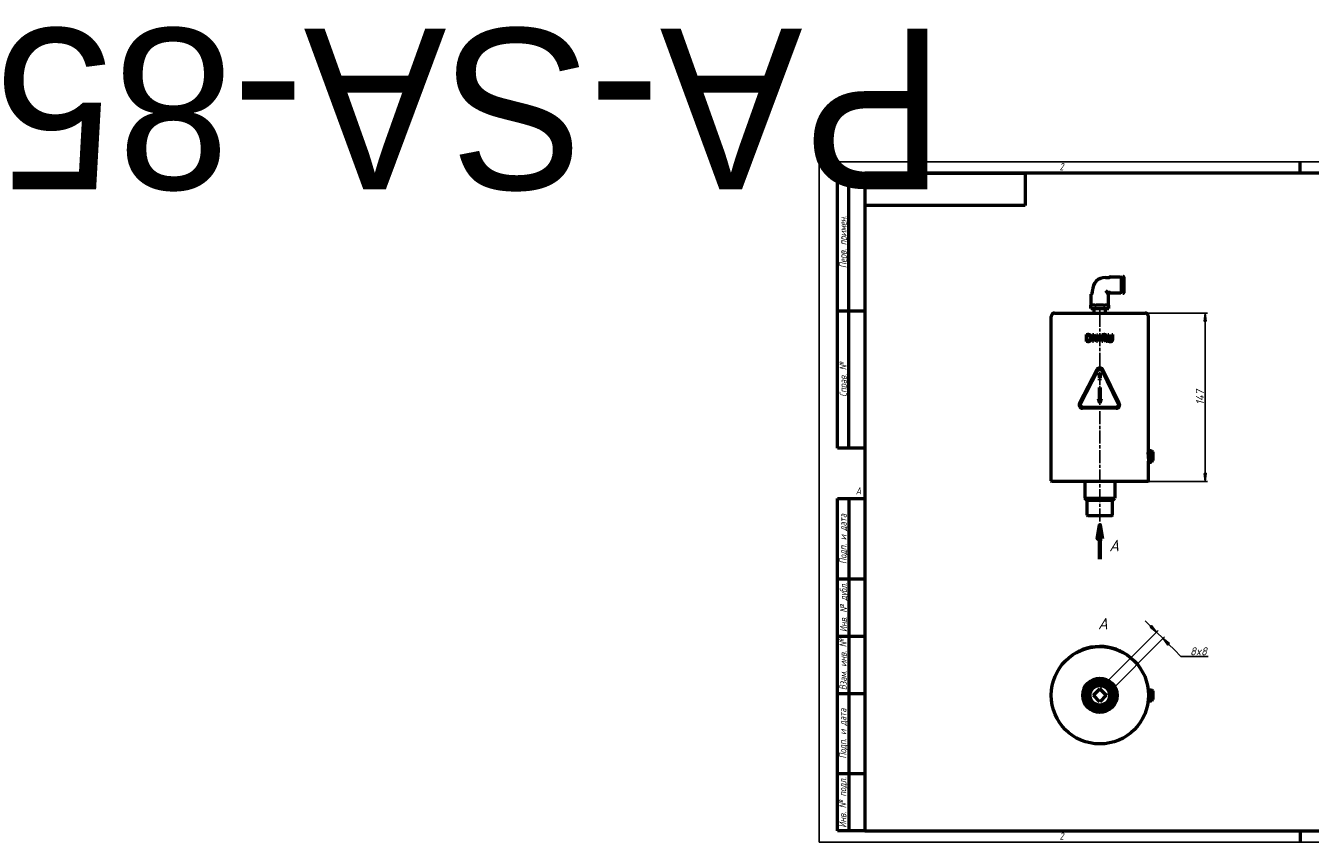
# Model space of a CAD drawing. Header units: millimetres. Extents: x -693 to 5175, y -139 to 713.
# Tile 1 of 4: x -693 to 429, y 0 to 713. Entities that reach past the tile are written whole.
import ezdxf
from ezdxf.enums import TextEntityAlignment as Align

# ---------------------------------------------------------------- set-up
doc = ezdxf.new("R2018")
doc.units = ezdxf.units.MM
doc.header["$LTSCALE"] = 2
doc.linetypes.add('CHAIN', pattern=[0.7087, 0.4724, -0.0591, 0.1181, -0.0591])
for name, color, linetype, lineweight in [('Видимый контур (ГОСТ)', 7, 'Continuous', 50), ('Кромка (ГОСТ)', 7, 'Continuous', 50), ('Линия  разреза (ГОСТ)', 7, 'CHAIN', 70), ('Обозначение (ГОСТ)', 7, 'Continuous', 25), ('Осевая линия (ГОСТ)', 7, 'Continuous', 25), ('Размер (ГОСТ)', 7, 'Continuous', 25), ('Эскизная геометрия (ГОСТ)', 7, 'Continuous', 50)]:
    doc.layers.add(name, color=color, linetype=linetype, lineweight=lineweight)
doc.styles.add('Альтернативный текст (ГОСТ)', font='arial.ttf', dxfattribs={"width": 0.8})
doc.styles.add('Обычный текст (ГОСТ)', font='GOST Common Italic.ttf')
doc.styles.add('Увеличенный текст (ГОСТ)', font='GOST Common Italic.ttf')
doc.dimstyles.new('Обычный (ГОСТ)', dxfattribs={"dimscale": 2, "dimtxt": 3.5, "dimasz": 3.5, "dimexe": 1, "dimexo": 0, "dimgap": 0.5, "dimtad": 1, "dimtxsty": 'Обычный текст (ГОСТ)', "dimblk": 'Filled-1', "dimcen": 0.09, "dimdle": 15, "dimclrd": 256, "dimclre": 256, "dimclrt": 256, "dimazin": 2, "dimtfac": 0.714286, "dimtdec": 3, "dimtmove": 0, "dimatfit": 3, "dimfxl": 1, "dimtolj": 1, "dimlwd": 25, "dimlwe": 25, "dimarcsym": 0})

# ---------------------------------------------------------------- blocks, each defined once
blk = doc.blocks.new('Рамки ГОСТ - Рамка')
at = {"layer": 'Кромка (ГОСТ)', "lineweight": 25}
for p, q in [((0, 0), (0, 297)), ((0, 297), (420, 297)), ((420, 297), (420, 0)), ((420, 0), (0, 0))]:
    blk.add_line(p, q, dxfattribs=at)
at = {"layer": 'Кромка (ГОСТ)'}
for p, q in [((415, 292), (20, 292)), ((20, 292), (20, 5)), ((210, 292), (210, 297)), ((415, 5), (415, 292)), ((20, 5), (415, 5)), ((210, 5), (210, 0))]:
    blk.add_line(p, q, dxfattribs=at)
at = {"layer": 'Кромка (ГОСТ)', "char_height": 3.17, "attachment_point": 1, "style": 'Альтернативный текст (ГОСТ)'}
for s, insert, width in [('\\fGOST Common|b0|i1;{\\H3.1700;2}', (105, 296.5), 5.2328), ('\\fGOST Common|b0|i1;{\\H3.1700;1}', (315.02, 296.44), 5.2327), ('\\fGOST Common|b0|i1;{\\H3.1700;A}', (16, 155), 5.1335), ('\\fGOST Common|b0|i1;{\\H3.1700;A}', (416, 148.5), 5.0704), ('\\fGOST Common|b0|i1;{\\H3.1700;2}', (104.99, 4.3), 5.2328), ('\\fGOST Common|b0|i1;{\\H3.1700;1}', (315, 4.14), 6.6287), ('\\fGOST Common|b0|i1;{\\H3.1700;Формат А3}', (370, 4.39), 25.2103)]:
    blk.add_mtext(s, dxfattribs=dict(at, insert=insert, width=width))
blk = doc.blocks.new('ГОСТ - Доп. графы 1')
at = {"layer": 'Эскизная геометрия (ГОСТ)'}
for p, q in [((-12, 0), (-12, 145)), ((-12, 145), (0, 145)), ((-7, 145), (-7, 0)), ((-12, 110), (-7, 110)), ((-7, 110), (0, 110)), ((-12, 85), (-7, 85)), ((-7, 85), (0, 85)), ((-12, 60), (-7, 60)), ((-7, 60), (0, 60)), ((-12, 25), (-7, 25)), ((-7, 25), (0, 25)), ((0, 0), (-12, 0))]:
    blk.add_line(p, q, dxfattribs=at)
at = {"layer": 'Обозначение (ГОСТ)', "char_height": 3.17, "attachment_point": 5, "rotation": 90, "style": 'Альтернативный текст (ГОСТ)'}
for s, insert, width in [('\\fGOST Common|b0|i1;{\\H3.1700;Подп. и дата}', (-9.37, 127.41), 34.7679), ('\\fGOST Common|b0|i1;{\\H3.1700;Инв. № дубл.}', (-8.95, 97.55), 24.8438), ('\\fGOST Common|b0|i1;{\\H3.1700;Взам. инв. №}', (-9.58, 72.53), 24.8669), ('\\fGOST Common|b0|i1;{\\H3.1700;Подп. и дата}', (-9.5, 42.47), 35.1486), ('\\fGOST Common|b0|i1;{\\H3.1700;Инв. № подл.}', (-9.5, 12.41), 24.9618)]:
    blk.add_mtext(s, dxfattribs=dict(at, insert=insert, width=width))
at = {"layer": 'Обозначение (ГОСТ)', "lineweight": 30, "flags": 17}
for tag, p in [('Подп._и_дата_2', (-3.53, 127.51)), ('Инв._номер_дубликата', (-3.41, 97.47)), ('Взамен_инв._номера', (-3.46, 72.53)), ('Подп._и_дата_1', (-3.42, 42.35)), ('ИНВЕНТАРНЫЙ_НОМЕР', (-3.33, 12.68))]:
    blk.add_attdef(tag, text='', height=3.17, rotation=90, dxfattribs=at).set_placement(p, align=Align.MIDDLE_CENTER)
blk = doc.blocks.new('ГОСТ - Доп. графы 2')
at = {"layer": 'Эскизная геометрия (ГОСТ)'}
for p, q in [((-12, 0), (-12, 120)), ((-12, 120), (0, 120)), ((-7, 0), (-7, 120)), ((-12, 60), (0, 60)), ((0, 0), (-12, 0))]:
    blk.add_line(p, q, dxfattribs=at)
at = {"layer": 'Обозначение (ГОСТ)', "char_height": 3.17, "attachment_point": 5, "rotation": 90, "style": 'Альтернативный текст (ГОСТ)'}
for s, insert, width in [('\\fGOST Common|b0|i1;{\\H3.1700;Перв. примен.}', (-9.19, 90.05), 60.0143), ('\\fGOST Common|b0|i1;{\\H3.1700;Справ. №}', (-9.1, 30), 59.9357)]:
    blk.add_mtext(s, dxfattribs=dict(at, insert=insert, width=width))
at = {"layer": 'Обозначение (ГОСТ)', "lineweight": 30, "flags": 17}
for tag, p in [('Первичная_применяемость', (-3.65, 90.03)), ('Справочный_номер', (-3.55, 30.02))]:
    blk.add_attdef(tag, text='', height=3.17, rotation=90, dxfattribs=at).set_placement(p, align=Align.MIDDLE_CENTER)
blk = doc.blocks.new('ГОСТ - Доп. графы 3')
at = {"layer": 'Эскизная геометрия (ГОСТ)'}
for p, q in [((0, 0), (70, 0)), ((70, 0), (70, -14)), ((70, -14), (0, -14))]:
    blk.add_line(p, q, dxfattribs=at)
at = {"layer": 'Обозначение (ГОСТ)', "lineweight": 30}
blk.add_attdef('ОБОЗНАЧЕНИЕ', text='', height=5, rotation=180, dxfattribs=at).set_placement((34.94, -6.97), align=Align.MIDDLE_CENTER)
blk = doc.blocks.new('2dTransSection0')
at = {"layer": 'Линия  разреза (ГОСТ)', "linetype": 'Continuous'}
for p, q in [((122.55, 138.51), (121.55, 132.51)), ((122.55, 132.51), (122.55, 138.51)), ((123.55, 132.51), (122.55, 138.51)), ((121.55, 132.51), (123.55, 132.51)), ((122.55, 123.51), (122.55, 132.51))]:
    blk.add_line(p, q, dxfattribs=at)
at = {"layer": 'Линия  разреза (ГОСТ)', "linetype": 'Continuous', "flags": 128}
blk.add_lwpolyline([(123.55, 132.51), (122.55, 138.51), (121.55, 132.51), (123.55, 132.51)], dxfattribs=at)
at = {"layer": 'Линия  разреза (ГОСТ)'}
blk.add_solid([(123.55, 132.51), (122.55, 138.51), (121.55, 132.51), (123.55, 132.51)], dxfattribs=at)
at = {"layer": 'Линия  разреза (ГОСТ)', "insert": (126.63, 127.01), "char_height": 5, "attachment_point": 7, "style": 'Увеличенный текст (ГОСТ)'}
blk.add_mtext('A', dxfattribs=at)
blk = doc.blocks.new('Filled-1')
at = {"color": 0}
for p, q in [((0, 0), (-1, 0.14)), ((-1, 0.14), (-1, -0.14)), ((-1, 0), (0, 0)), ((-1, -0.14), (0, 0))]:
    blk.add_line(p, q, dxfattribs=at)
at = {"color": 0, "flags": 128}
blk.add_lwpolyline([(-1, -0.14), (0, 0), (-1, 0.14), (-1, -0.14)], dxfattribs=at)
at = {"color": 0}
blk.add_solid([(-1, -0.14), (0, 0), (-1, 0.14), (-1, -0.14)], dxfattribs=at)
blk = doc.blocks.new('*D11')
at = {"layer": 'Defpoints', "color": 0, "linetype": 'Continuous', "transparency": 16777216}
for p in [(284.6, 462), (287.1, 315), (337.1, 315)]:
    blk.add_point(p, dxfattribs=at)
at = {"layer": 'Размер (ГОСТ)', "linetype": 'Continuous', "lineweight": 25, "transparency": 16777216}
for p, q in [((284.6, 462), (339.1, 462)), ((337.1, 455), (337.1, 322)), ((287.1, 315), (339.1, 315))]:
    blk.add_line(p, q, dxfattribs=at)
at = {"layer": 'Размер (ГОСТ)', "linetype": 'Continuous', "lineweight": 25, "transparency": 16777216, "xscale": 7, "yscale": 7, "zscale": 7}
for p, rotation in [((337.1, 462), 90), ((337.1, 315), 270)]:
    blk.add_blockref('Filled-1', p, dxfattribs=dict(at, rotation=rotation))
at = {"layer": 'Размер (ГОСТ)', "linetype": 'Continuous', "lineweight": 25, "transparency": 16777216, "insert": (329, 381.8), "char_height": 7, "attachment_point": 1, "rotation": 90, "style": 'Обычный текст (ГОСТ)'}
blk.add_mtext('\\A1;147', dxfattribs=at)
blk = doc.blocks.new('*D13')
at = {"layer": 'Defpoints', "color": 0, "linetype": 'Continuous', "transparency": 16777216}
for p in [(300.3, 177.8), (245.1, 134), (250.8, 128.3)]:
    blk.add_point(p, dxfattribs=at)
at = {"layer": 'Размер (ГОСТ)', "linetype": 'Continuous', "lineweight": 25, "transparency": 16777216}
for p, q in [((289.7, 188.4), (284.7, 193.4)), ((245.1, 134), (296, 184.9)), ((294.6, 183.5), (300.3, 177.8)), ((250.8, 128.3), (301.7, 179.3)), ((305.2, 172.9), (310.2, 167.9)), ((315.9, 162.2), (310.2, 167.9)), ((339.7, 162.2), (315.9, 162.2))]:
    blk.add_line(p, q, dxfattribs=at)
at = {"layer": 'Размер (ГОСТ)', "linetype": 'Continuous', "lineweight": 25, "transparency": 16777216, "xscale": 7, "yscale": 7, "zscale": 7}
for p, rotation in [((294.6, 183.5), 314.999999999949), ((300.3, 177.8), 134.999999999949)]:
    blk.add_blockref('Filled-1', p, dxfattribs=dict(at, rotation=rotation))
at = {"layer": 'Размер (ГОСТ)', "linetype": 'Continuous', "lineweight": 25, "transparency": 16777216, "insert": (323.9, 170.2), "char_height": 7, "attachment_point": 1, "style": 'Обычный текст (ГОСТ)'}
blk.add_mtext('\\A1;\\fGOST Common|b0|i1;{\\H7.0000;8x8}', dxfattribs=at)

msp = doc.modelspace()

# ---------------------------------------------------------------- linework, layer by layer
at = {"layer": 'Видимый контур (ГОСТ)'}
for p, q in [((265.153, 479.25), (265.153, 493.927)), ((265.153, 493.927), (265.653, 493.927)), ((250.108, 493.088), (253.287, 493.088)), ((254.153, 493.588), (263.153, 493.588)), ((263.653, 493.088), (263.653, 480.088)), ((263.653, 492.307), (264.653, 492.307)), ((264.653, 480.87), (264.653, 492.307)), ((264.653, 491.688), (265.153, 491.688)), ((266.153, 493.427), (266.153, 479.75)), ((237.608, 468.997), (237.608, 478.497)), ((238.608, 479.497), (238.608, 481.588)), ((250.108, 481.588), (251.608, 480.088)), ((251.608, 480.088), (253.287, 480.088)), ((251.608, 479.497), (251.608, 480.088)), ((252.608, 468.997), (252.608, 478.497)), ((254.153, 479.588), (263.153, 479.588)), ((263.653, 480.87), (264.653, 480.87)), ((264.653, 481.489), (265.153, 481.489)), ((265.153, 479.25), (265.653, 479.25)), ((205.608, 461.997), (284.608, 461.997)), ((237.334, 468.997), (237.401, 468.997)), ((237.334, 465.997), (237.334, 468.997)), ((237.401, 465.997), (237.334, 465.997)), ((237.401, 468.997), (237.638, 468.997)), ((237.401, 465.997), (241.038, 465.997)), ((240.801, 468.997), (237.638, 468.997)), ((240.243, 461.997), (240.243, 465.997)), ((240.801, 468.997), (241.038, 468.997)), ((241.038, 468.997), (241.471, 468.997)), ((241.471, 465.997), (241.038, 465.997)), ((241.471, 468.997), (241.945, 468.997)), ((241.471, 465.997), (248.746, 465.997)), ((248.272, 468.997), (241.945, 468.997)), ((248.272, 468.997), (248.746, 468.997)), ((248.746, 468.997), (249.179, 468.997)), ((249.179, 465.997), (248.746, 465.997)), ((249.179, 468.997), (249.416, 468.997)), ((249.179, 465.997), (252.816, 465.997)), ((252.579, 468.997), (249.416, 468.997)), ((249.973, 461.997), (249.973, 465.997)), ((252.579, 468.997), (252.816, 468.997)), ((252.816, 468.997), (252.883, 468.997)), ((252.883, 465.997), (252.816, 465.997)), ((252.883, 465.997), (252.883, 468.997)), ((202.608, 315.497), (202.608, 458.997)), ((287.608, 341.997), (287.608, 458.997)), ((233.054, 443.23), (234.443, 443.23)), ((233.054, 443.23), (233.054, 437.13)), ((233.865, 437.832), (233.865, 442.528)), ((234.483, 442.528), (233.865, 442.528)), ((233.865, 437.832), (234.483, 437.832)), ((238.744, 443.23), (239.896, 443.23)), ((238.744, 443.23), (238.744, 437.13)), ((239.5, 437.13), (239.5, 442.39)), ((242.199, 437.13), (239.5, 442.39)), ((239.896, 443.23), (242.352, 438.401)), ((242.352, 443.23), (243.109, 443.23)), ((242.352, 443.23), (242.352, 438.401)), ((243.109, 437.13), (243.109, 443.23)), ((244.503, 438.297), (244.503, 437.13)), ((244.503, 438.297), (245.482, 438.297)), ((245.482, 437.13), (245.482, 438.297)), ((246.885, 443.23), (248.457, 443.23)), ((246.885, 443.23), (246.885, 437.13)), ((247.696, 440.234), (247.696, 442.528)), ((248.502, 442.528), (247.696, 442.528)), ((247.696, 440.234), (248.408, 440.234)), ((247.696, 437.13), (247.696, 439.557)), ((248.625, 439.557), (247.696, 439.557)), ((250.553, 437.13), (248.625, 439.557)), ((249.436, 439.785), (251.606, 437.13)), ((252.017, 443.23), (252.827, 443.23)), ((252.017, 443.23), (252.017, 439.424)), ((252.827, 439.424), (252.827, 443.23)), ((255.62, 443.23), (256.431, 443.23)), ((255.62, 443.23), (255.62, 439.404)), ((256.431, 439.424), (256.431, 443.23)), ((234.458, 437.13), (233.054, 437.13)), ((239.5, 437.13), (238.744, 437.13)), ((243.109, 437.13), (242.199, 437.13)), ((245.482, 437.13), (244.503, 437.13)), ((247.696, 437.13), (246.885, 437.13)), ((251.606, 437.13), (250.553, 437.13)), ((227.429, 383.218), (242.401, 412.463)), ((243.291, 412.007), (228.319, 382.763)), ((244.558, 409.397), (245.457, 409.397)), ((244.679, 405.05), (244.558, 409.397)), ((244.596, 404.248), (244.596, 403.397)), ((244.596, 404.248), (245.418, 404.248)), ((245.345, 405.05), (244.679, 405.05)), ((245.457, 409.397), (245.345, 405.05)), ((245.418, 403.397), (245.418, 404.248)), ((261.223, 382.733), (246.866, 411.977)), ((247.764, 412.418), (262.121, 383.173)), ((245.418, 403.397), (244.596, 403.397)), ((244.608, 396.997), (245.608, 396.997)), ((244.608, 396.997), (244.608, 387.074)), ((245.608, 387.074), (245.608, 396.997)), ((243.84, 387.074), (244.608, 387.074)), ((245.108, 383.173), (243.84, 387.074)), ((246.402, 387.074), (245.108, 383.173)), ((245.608, 387.074), (246.402, 387.074)), ((230.099, 379.851), (259.428, 379.851)), ((259.428, 378.851), (230.099, 378.851)), ((287.358, 338.93), (287.438, 338.93)), ((287.528, 341.264), (288.358, 341.264)), ((288.358, 342.088), (288.358, 342.121)), ((288.358, 342.121), (290.358, 342.121)), ((288.358, 342.088), (288.358, 340.408)), ((288.358, 340.019), (288.358, 340.408)), ((288.358, 340.019), (288.358, 335.396)), ((290.358, 342.121), (290.358, 342.088)), ((290.358, 342.088), (290.358, 340.408)), ((290.358, 341.264), (290.858, 341.264)), ((290.358, 340.408), (290.358, 340.019)), ((290.358, 340.019), (290.358, 335.396)), ((291.358, 340.764), (291.358, 333.231)), ((287.608, 315.497), (287.608, 332.731)), ((287.608, 332.731), (288.358, 332.731)), ((288.358, 334.929), (288.358, 335.396)), ((288.358, 334.929), (288.358, 331.985)), ((288.358, 331.873), (288.358, 331.985)), ((288.358, 331.873), (290.358, 331.873)), ((290.358, 335.396), (290.358, 334.929)), ((290.358, 334.929), (290.358, 331.985)), ((290.358, 332.731), (290.858, 332.731)), ((290.358, 331.985), (290.358, 331.873)), ((287.108, 314.997), (203.108, 314.997)), ((232.108, 314.997), (232.108, 300.247)), ((258.108, 314.997), (258.108, 300.247)), ((232.108, 300.247), (258.108, 300.247)), ((234.108, 298.247), (232.108, 300.247)), ((234.108, 285.497), (234.108, 298.247)), ((256.108, 298.247), (234.108, 298.247)), ((256.108, 298.247), (258.108, 300.247)), ((256.108, 285.497), (256.108, 298.247)), ((255.608, 284.997), (234.608, 284.997)), ((227.099, 166.948), (227.099, 166.838)), ((262.428, 167.262), (262.428, 167.153)), ((239.452, 128.342), (245.108, 133.999)), ((245.108, 122.685), (239.452, 128.342)), ((245.108, 133.999), (250.765, 128.342)), ((250.765, 128.342), (245.108, 122.685)), ((287.394, 132.609), (288.358, 132.609)), ((287.394, 124.075), (288.358, 124.075)), ((288.358, 133.026), (288.358, 133.211)), ((288.358, 133.211), (290.358, 133.211)), ((288.358, 133.026), (288.358, 129.387)), ((288.358, 128.893), (288.358, 129.387)), ((288.358, 128.893), (288.358, 124.523)), ((288.358, 124.209), (288.358, 124.523)), ((288.358, 124.209), (288.358, 123.479)), ((288.358, 123.472), (288.358, 123.479)), ((288.358, 123.472), (290.358, 123.472)), ((290.358, 133.211), (290.358, 133.026)), ((290.358, 133.026), (290.358, 129.387)), ((290.358, 132.609), (290.858, 132.609)), ((290.358, 129.387), (290.358, 128.893)), ((290.358, 128.893), (290.358, 124.523)), ((290.358, 124.523), (290.358, 124.209)), ((290.358, 124.209), (290.358, 123.479)), ((290.358, 124.075), (290.858, 124.075)), ((290.358, 123.479), (290.358, 123.472)), ((291.358, 132.109), (291.358, 124.575))]:
    msp.add_line(p, q, dxfattribs=at)
for radius in [42.5, 15, 13, 11, 9, 8.5]:
    msp.add_circle((245.108, 128.342), radius, dxfattribs=at)
for centre, radius, start, end in [((265.653, 493.427), 0.5, 0, 90), ((250.108, 481.588), 11.5, 90, 180), ((253.287, 493.588), 0.5, 270, 330), ((254.153, 493.088), 0.5, 90, 150), ((263.153, 493.088), 0.5, 0, 90), ((238.108, 478.497), 0.5, 90, 180), ((238.108, 479.497), 0.5, 270, 0), ((252.108, 479.497), 0.5, 180, 270), ((252.108, 478.497), 0.5, 0, 90), ((253.287, 479.588), 0.5, 30, 90), ((254.153, 480.088), 0.5, 210, 270), ((263.153, 480.088), 0.5, 270, 0), ((265.653, 479.75), 0.5, 270, 0), ((205.608, 458.997), 3, 90, 180), ((284.608, 458.997), 3, 0, 90), ((290.858, 340.764), 0.5, 0, 90), ((290.858, 333.231), 0.5, 270, 0), ((203.108, 315.497), 0.5, 180, 270), ((287.108, 315.497), 0.5, 270, 0), ((234.608, 285.497), 0.5, 180, 270), ((255.608, 285.497), 0.5, 270, 0), ((245.108, 128.342), 42.6, 70.358464, 110.629766), ((290.858, 132.109), 0.5, 0, 90), ((290.858, 124.575), 0.5, 270, 0)]:
    msp.add_arc(centre, radius, start, end, dxfattribs=at)
for points, knots in [([(236.628, 442.746), (236.419, 442.883), (236.186, 442.983), (235.728, 443.126), (235.445, 443.189), (234.793, 443.226), (234.616, 443.23), (234.443, 443.23)], [-0.36067362, -0.36067362, -0.36067362, -0.36067362, -0.201823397, -0.201823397, -0.053594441, -0.053594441, 0, 0, 0, 0]), ([(234.458, 437.13), (234.798, 437.13), (235.174, 437.145), (235.728, 437.233), (235.992, 437.293), (236.415, 437.499), (236.518, 437.557), (236.618, 437.619)], [-0.312021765, -0.312021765, -0.312021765, -0.312021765, -0.143734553, -0.143734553, -0.035950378, -0.035950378, 0, 0, 0, 0]), ([(234.483, 442.528), (234.972, 442.528), (235.253, 442.476), (235.644, 442.384), (235.876, 442.291), (236.094, 442.162)], [-0.123876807, -0.123876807, -0.123876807, -0.123876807, -0.077346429, -0.077346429, 0, 0, 0, 0]), ([(236.168, 438.237), (235.857, 438.019), (235.567, 437.948), (235.123, 437.854), (234.794, 437.832), (234.483, 437.832)], [-0.139469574, -0.139469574, -0.139469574, -0.139469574, -0.096277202, -0.096277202, 0, 0, 0, 0]), ([(236.094, 442.162), (236.261, 442.06), (236.409, 441.935), (236.662, 441.63), (236.761, 441.458), (236.971, 440.93), (237.019, 440.553), (237.019, 440.185)], [-0.229986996, -0.229986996, -0.229986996, -0.229986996, -0.170579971, -0.170579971, -0.110494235, -0.110494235, 0, 0, 0, 0]), ([(237.019, 440.185), (237.019, 439.911), (236.995, 439.627), (236.887, 439.189), (236.811, 438.961), (236.529, 438.534), (236.364, 438.369), (236.168, 438.237)], [-0.28176217, -0.28176217, -0.28176217, -0.28176217, -0.154364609, -0.154364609, -0.071965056, -0.071965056, 0, 0, 0, 0]), ([(236.618, 437.619), (236.781, 437.727), (236.928, 437.852), (237.2, 438.142), (237.319, 438.304), (237.575, 438.737), (237.751, 439.112), (237.852, 439.815), (237.864, 439.995), (237.864, 440.175)], [-0.424135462, -0.424135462, -0.424135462, -0.424135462, -0.320305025, -0.320305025, -0.213362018, -0.213362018, -0.054014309, -0.054014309, 0, 0, 0, 0]), ([(237.864, 440.175), (237.864, 440.437), (237.843, 440.7), (237.747, 441.189), (237.677, 441.416), (237.493, 441.816), (237.318, 442.147), (236.877, 442.565), (236.756, 442.661), (236.628, 442.746)], [-0.520781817, -0.520781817, -0.520781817, -0.520781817, -0.34433311, -0.34433311, -0.184437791, -0.184437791, -0.046747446, -0.046747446, 0, 0, 0, 0]), ([(249.51, 440.551), (249.447, 440.487), (249.375, 440.434), (249.182, 440.329), (249.08, 440.306), (248.834, 440.251), (248.618, 440.234), (248.408, 440.234)], [-0.0849453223, -0.0849453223, -0.0849453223, -0.0849453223, -0.0759809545, -0.0759809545, -0.0630852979, -0.0630852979, 0, 0, 0, 0]), ([(250.01, 442.909), (249.837, 443.02), (249.652, 443.103), (249.407, 443.161), (249.203, 443.207), (248.68, 443.228), (248.568, 443.23), (248.457, 443.23)], [-0.693784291, -0.693784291, -0.693784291, -0.693784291, -0.157620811, -0.157620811, -0.033343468, -0.033343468, 0, 0, 0, 0]), ([(248.502, 442.528), (248.822, 442.528), (249.002, 442.497), (249.232, 442.444), (249.358, 442.395), (249.471, 442.321)], [-0.0712170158, -0.0712170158, -0.0712170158, -0.0712170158, -0.0407767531, -0.0407767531, 0, 0, 0, 0]), ([(249.436, 439.785), (249.638, 439.86), (249.829, 439.96), (250.203, 440.247), (250.337, 440.413), (250.542, 440.725), (250.621, 440.931), (250.69, 441.291), (250.702, 441.432), (250.702, 441.574)], [-0.192539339, -0.192539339, -0.192539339, -0.192539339, -0.154634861, -0.154634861, -0.109882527, -0.109882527, -0.042516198, -0.042516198, 0, 0, 0, 0]), ([(249.471, 442.321), (249.54, 442.274), (249.602, 442.219), (249.715, 442.082), (249.752, 442.01), (249.834, 441.809), (249.856, 441.66), (249.856, 441.51)], [-0.0828702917, -0.0828702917, -0.0828702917, -0.0828702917, -0.065150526, -0.065150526, -0.0449834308, -0.0449834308, 0, 0, 0, 0]), ([(249.856, 441.51), (249.856, 441.395), (249.848, 441.28), (249.807, 441.054), (249.777, 440.959), (249.686, 440.753), (249.609, 440.644), (249.51, 440.551)], [-0.0938566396, -0.0938566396, -0.0938566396, -0.0938566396, -0.0674821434, -0.0674821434, -0.0409352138, -0.0409352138, 0, 0, 0, 0]), ([(250.702, 441.574), (250.702, 441.706), (250.691, 441.84), (250.642, 442.085), (250.607, 442.197), (250.493, 442.432), (250.384, 442.601), (250.147, 442.813), (250.08, 442.863), (250.01, 442.909)], [-0.217554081, -0.217554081, -0.217554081, -0.217554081, -0.153036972, -0.153036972, -0.095557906, -0.095557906, -0.025341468, -0.025341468, 0, 0, 0, 0]), ([(252.017, 439.424), (252.017, 439.088), (252.043, 438.722), (252.169, 438.242), (252.243, 438.018), (252.465, 437.709), (252.529, 437.634), (252.6, 437.565)], [-0.293301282, -0.293301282, -0.293301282, -0.293301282, -0.114851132, -0.114851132, -0.029880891, -0.029880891, 0, 0, 0, 0]), ([(252.6, 437.565), (252.76, 437.405), (252.946, 437.282), (253.333, 437.115), (253.567, 437.046), (253.994, 437.006), (254.108, 437.002), (254.221, 437.002)], [-0.242244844, -0.242244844, -0.242244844, -0.242244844, -0.131320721, -0.131320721, -0.034808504, -0.034808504, 0, 0, 0, 0]), ([(253.089, 438.193), (253.003, 438.324), (252.941, 438.466), (252.885, 438.686), (252.848, 438.852), (252.829, 439.245), (252.827, 439.335), (252.827, 439.424)], [-0.324172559, -0.324172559, -0.324172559, -0.324172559, -0.118077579, -0.118077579, -0.026615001, -0.026615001, 0, 0, 0, 0]), ([(254.221, 437.694), (254.096, 437.694), (253.969, 437.703), (253.7, 437.752), (253.598, 437.791), (253.412, 437.875), (253.303, 437.947), (253.165, 438.088), (253.125, 438.139), (253.089, 438.193)], [-0.10055496, -0.10055496, -0.10055496, -0.10055496, -0.081804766, -0.081804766, -0.059729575, -0.059729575, -0.01956747, -0.01956747, 0, 0, 0, 0]), ([(255.358, 438.193), (255.313, 438.124), (255.26, 438.062), (255.136, 437.951), (255.067, 437.904), (254.881, 437.805), (254.707, 437.736), (254.383, 437.698), (254.302, 437.694), (254.221, 437.694)], [-0.198668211, -0.198668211, -0.198668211, -0.198668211, -0.150242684, -0.150242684, -0.10034224, -0.10034224, -0.024828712, -0.024828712, 0, 0, 0, 0]), ([(254.221, 437.002), (254.493, 437.002), (254.779, 437.026), (255.304, 437.172), (255.497, 437.283), (255.718, 437.446), (255.785, 437.503), (255.848, 437.565)], [-0.140575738, -0.140575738, -0.140575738, -0.140575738, -0.084127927, -0.084127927, -0.026962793, -0.026962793, 0, 0, 0, 0]), ([(255.62, 439.404), (255.62, 439.209), (255.611, 438.999), (255.562, 438.669), (255.528, 438.516), (255.422, 438.296), (255.392, 438.243), (255.358, 438.193)], [-0.151529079, -0.151529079, -0.151529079, -0.151529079, -0.073577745, -0.073577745, -0.018342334, -0.018342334, 0, 0, 0, 0]), ([(255.848, 437.565), (255.938, 437.651), (256.017, 437.746), (256.155, 437.956), (256.211, 438.068), (256.366, 438.484), (256.402, 438.817), (256.427, 439.159), (256.431, 439.292), (256.431, 439.424)], [-0.153433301, -0.153433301, -0.153433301, -0.153433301, -0.128191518, -0.128191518, -0.102855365, -0.102855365, -0.039519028, -0.039519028, 0, 0, 0, 0]), ([(247.764, 412.418), (247.616, 412.719), (247.416, 412.993), (246.926, 413.483), (246.589, 413.714), (245.85, 414.02), (245.448, 414.096), (244.694, 414.096), (244.292, 414.02), (243.553, 413.714), (243.216, 413.483), (242.737, 413.004), (242.546, 412.747), (242.401, 412.463)], [1.035395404, 1.035395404, 1.035395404, 1.035395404, 1.130461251, 1.130461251, 1.24350468, 1.24350468, 1.356548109, 1.356548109, 1.469596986, 1.469596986, 1.582645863, 1.582645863, 1.672956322, 1.672956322, 1.672956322, 1.672956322]), ([(243.291, 412.007), (243.388, 412.196), (243.515, 412.368), (243.834, 412.687), (244.059, 412.841), (244.552, 413.046), (244.82, 413.096), (245.322, 413.096), (245.59, 413.046), (246.083, 412.841), (246.308, 412.687), (246.635, 412.361), (246.768, 412.178), (246.866, 411.977)], [0.090509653, 0.090509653, 0.090509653, 0.090509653, 0.150698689, 0.150698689, 0.226049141, 0.226049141, 0.301399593, 0.301399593, 0.376747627, 0.376747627, 0.452095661, 0.452095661, 0.5154541, 0.5154541, 0.5154541, 0.5154541]), ([(227.429, 383.218), (227.391, 383.144), (227.355, 383.067), (227.175, 382.626), (227.099, 382.228), (227.099, 381.851), (227.099, 381.475), (227.175, 381.077), (227.472, 380.351), (227.694, 380.022), (228.217, 379.483), (228.56, 379.245), (229.31, 378.929), (229.717, 378.851), (230.099, 378.851)], [-0.137152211, -0.137152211, -0.137152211, -0.137152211, -0.112856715, -0.112856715, 0, 0, 0, 0.112856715, 0.112856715, 0.22571343, 0.22571343, 0.348333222, 0.348333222, 0.470953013, 0.470953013, 0.470953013, 0.470953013]), ([(230.099, 379.851), (229.845, 379.851), (229.574, 379.902), (229.075, 380.112), (228.846, 380.271), (228.497, 380.631), (228.348, 380.85), (228.149, 381.335), (228.099, 381.601), (228.099, 381.851), (228.099, 382.102), (228.149, 382.367), (228.27, 382.662), (228.294, 382.713), (228.319, 382.763)], [-0.313185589, -0.313185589, -0.313185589, -0.313185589, -0.23177051, -0.23177051, -0.15035543, -0.15035543, -0.075177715, -0.075177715, 0, 0, 0, 0.075177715, 0.075177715, 0.091318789, 0.091318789, 0.091318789, 0.091318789]), ([(259.428, 378.851), (259.81, 378.851), (260.217, 378.928), (260.966, 379.244), (261.308, 379.482), (261.831, 380.02), (262.054, 380.349), (262.353, 381.077), (262.428, 381.475), (262.428, 382.228), (262.353, 382.626), (262.178, 383.052), (262.15, 383.113), (262.121, 383.173)], [0.463562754, 0.463562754, 0.463562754, 0.463562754, 0.585282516, 0.585282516, 0.707002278, 0.707002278, 0.819877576, 0.819877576, 0.932752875, 0.932752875, 1.045628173, 1.045628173, 1.064929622, 1.064929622, 1.064929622, 1.064929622]), ([(261.223, 382.733), (261.243, 382.693), (261.261, 382.652), (261.378, 382.368), (261.428, 382.102), (261.428, 381.601), (261.378, 381.335), (261.179, 380.849), (261.029, 380.629), (260.68, 380.27), (260.451, 380.112), (259.952, 379.902), (259.682, 379.851), (259.428, 379.851)], [0.533611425, 0.533611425, 0.533611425, 0.533611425, 0.546434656, 0.546434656, 0.621628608, 0.621628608, 0.69682256, 0.69682256, 0.772016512, 0.772016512, 0.852853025, 0.852853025, 0.933689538, 0.933689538, 0.933689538, 0.933689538]), ([(287.358, 338.93), (287.385, 339.539), (287.425, 340.094), (287.498, 340.976), (287.538, 341.361), (287.593, 341.871), (287.608, 341.997), (287.608, 341.997)], [1.698720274, 1.698720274, 1.698720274, 1.698720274, 1.885310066, 1.885310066, 2.073840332, 2.073840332, 2.262370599, 2.262370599, 2.262370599, 2.262370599]), ([(287.438, 338.93), (287.433, 338.832), (287.429, 338.732), (287.405, 338.105), (287.394, 337.533), (287.394, 336.997), (287.394, 336.461), (287.405, 335.889), (287.446, 334.838), (287.474, 334.359), (287.528, 333.602), (287.557, 333.273), (287.597, 332.838), (287.608, 332.731), (287.608, 332.731)], [-0.19198278, -0.19198278, -0.19198278, -0.19198278, -0.160837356, -0.160837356, 0, 0, 0, 0.160837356, 0.160837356, 0.321674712, 0.321674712, 0.482511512, 0.482511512, 0.643348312, 0.643348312, 0.643348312, 0.643348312]), ([(259.428, 168.463), (259.81, 168.327), (260.217, 168.175), (260.966, 167.883), (261.308, 167.743), (261.831, 167.523), (262.054, 167.427), (262.353, 167.296), (262.428, 167.262), (262.428, 167.262)], [0.463562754, 0.463562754, 0.463562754, 0.463562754, 0.585282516, 0.585282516, 0.707002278, 0.707002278, 0.819877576, 0.819877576, 0.932752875, 0.932752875, 0.932752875, 0.932752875]), ([(227.099, 166.948), (227.099, 166.948), (227.175, 166.983), (227.472, 167.12), (227.694, 167.221), (228.217, 167.451), (228.56, 167.598), (229.31, 167.906), (229.717, 168.066), (230.099, 168.21)], [0, 0, 0, 0, 0.112856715, 0.112856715, 0.22571343, 0.22571343, 0.348333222, 0.348333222, 0.470953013, 0.470953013, 0.470953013, 0.470953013])]:
    msp.add_open_spline(points, degree=3, knots=knots, dxfattribs=at)
at = {"layer": 'Осевая линия (ГОСТ)', "linetype": 'CHAIN', "ltscale": 11.993792}
msp.add_line((245.108, 279.997), (245.108, 466.997), dxfattribs=at)

# ---------------------------------------------------------------- block references
ref = msp.add_blockref('ГОСТ - Доп. графы 3', (40, 584), dxfattribs=dict(xscale=2, yscale=2, zscale=2))
lines = msp.add_mtext('PA-SA-85', dxfattribs={"layer": 'Обозначение (ГОСТ)', "insert": (109.884, 570.065), "char_height": 140.2497, "attachment_point": 1, "rotation": 180})
ref.add_attrib('ОБОЗНАЧЕНИЕ', '', (109.884, 570.065)).embed_mtext(lines)
at = {"xscale": 2, "yscale": 2, "zscale": 2}
for name, p in [('Рамки ГОСТ - Рамка', (0, 0)), ('ГОСТ - Доп. графы 2', (40, 344)), ('ГОСТ - Доп. графы 1', (40, 10))]:
    msp.add_blockref(name, p, dxfattribs=at)
at = {"layer": 'Линия  разреза (ГОСТ)', "xscale": 2, "yscale": 2, "zscale": 2}
msp.add_blockref('2dTransSection0', (0, 0), dxfattribs=at)

# ---------------------------------------------------------------- texts
at = {"layer": 'Обозначение (ГОСТ)', "insert": (243.469, 185.891), "char_height": 10, "attachment_point": 7, "style": 'Увеличенный текст (ГОСТ)'}
msp.add_mtext('A', dxfattribs=at)

# ---------------------------------------------------------------- dimensions: what is measured, and where the dimension line sits
at = {"layer": 'Размер (ГОСТ)', "linetype": 'Continuous', "lineweight": 25}
dim = msp.add_linear_dim(base=(337.108, 314.997), p1=(284.608, 461.997), p2=(287.108, 314.997), angle=90, dimstyle='Обычный (ГОСТ)', override={"dimgap": 0.5, "dimdec": 2, "dimtol": 0, "dimlim": 0, "dimtp": 0, "dimtm": 0, "dimtdec": 3, "dimtofl": 0, "dimatfit": 1}, dxfattribs=at)
dim.commit()
dim.dimension.update_dxf_attribs({"geometry": '*D11', "text_midpoint": (337.108, 388.497), "dimtype": 160})
dim = msp.add_linear_dim(base=(300.263, 177.839), p1=(245.108, 133.999), p2=(250.765, 128.342), angle=315, text='\\fGOST Common|b0|i1;{\\H7.0000;<>x8}', dimstyle='Обычный (ГОСТ)', override={"dimgap": 0.5, "dimtih": 1, "dimtoh": 1, "dimdec": 2, "dimtol": 0, "dimlim": 0, "dimtp": 0, "dimtm": 0, "dimtdec": 3, "dimtofl": 1, "dimtmove": 1, "dimatfit": 1}, dxfattribs=at)
dim.commit()
dim.dimension.update_dxf_attribs({"geometry": '*D13', "text_midpoint": (316.251, 162.162), "dimtype": 160})

doc.saveas('drawing.dxf')
